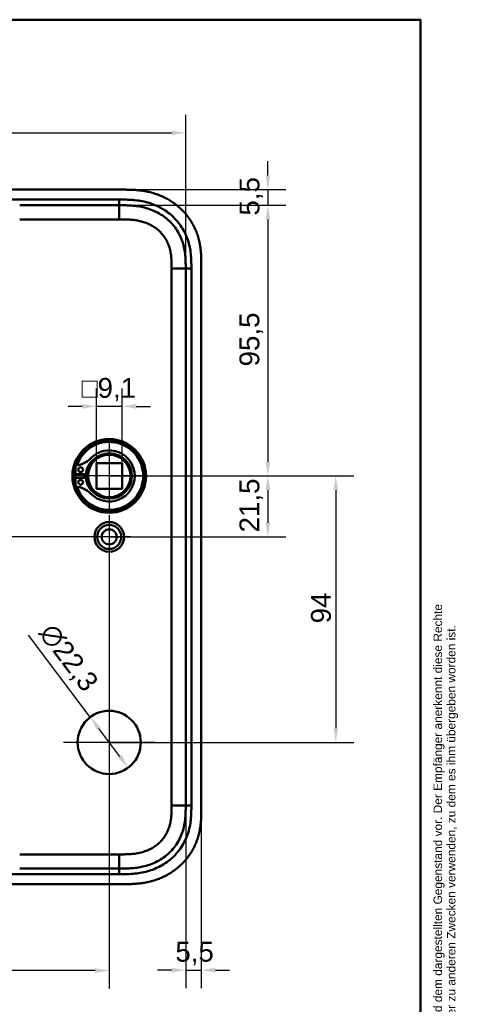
# Model space of a CAD drawing. Header units: millimetres. Extents: x 20 to 833, y 20 to 574.
# Tile 19 of 19: x 679 to 833, y 227 to 574. Entities that reach past the tile are written whole.
import ezdxf
from ezdxf.enums import TextEntityAlignment as Align

# ---------------------------------------------------------------- set-up
doc = ezdxf.new("R2010")
doc.units = ezdxf.units.MM
doc.header["$LTSCALE"] = 2
for name, color, linetype, lineweight in [('Bemaßungen(DIN)', 7, 'Continuous', 25), ('Mittelpunktmarkierung(DIN)', 7, 'Continuous', 25), ('Sichtbare Kanten(DIN)', 7, 'Continuous', 50), ('Sichtbare tangentiale Kanten(DIN)', 7, 'Continuous', 50), ('Skizziergeometrie(DIN)', 7, 'Continuous', 50), ('Symbole(DIN)', 7, 'Continuous', 25)]:
    doc.layers.add(name, color=color, linetype=linetype, lineweight=lineweight)
doc.styles.add('Aktuell-DIN', font='arial.ttf')
doc.styles.add('STANDARD-DIN~0', font='arial.ttf')
doc.styles.add('Textstil10', font='arial.ttf')
doc.styles.add('Textstil41', font='arial.ttf', dxfattribs={"width": 0.8})
doc.styles.add('Textstil83', font='arial.ttf', dxfattribs={"width": 0.8})
doc.dimstyles.new('CAD-LAN', dxfattribs={"dimscale": 2, "dimtxt": 3.5, "dimasz": 2.5, "dimexe": 3.175, "dimexo": 0, "dimgap": 0.8, "dimtad": 1, "dimrnd": 1e-08, "dimtxsty": 'STANDARD-DIN~0', "dimcen": 0.09, "dimdle": 10, "dimclrd": 250, "dimclre": 250, "dimclrt": 250, "dimadec": 0, "dimazin": 2, "dimtfac": 1, "dimtmove": 0, "dimatfit": 3, "dimfxl": 1, "dimtolj": 1, "dimtzin": 0, "dimlwd": 25, "dimlwe": 25, "dimarcsym": 0})

# ---------------------------------------------------------------- blocks, each defined once
blk = doc.blocks.new('Ränder Standardrahmen')
at = {"layer": 'Skizziergeometrie(DIN)', "flags": 128}
blk.add_lwpolyline([(10, 10), (10, 287), (410, 287), (410, 10), (10, 10)], dxfattribs=at)
blk = doc.blocks.new('Schriftfelder Heusser')
at = {"layer": 'Symbole(DIN)', "color": 7, "insert": (293.33, 191.7), "char_height": 1.5, "width": 182.3003, "attachment_point": 1, "rotation": 90, "line_spacing_factor": 0.944221, "style": 'Aktuell-DIN'}
blk.add_mtext('\\fArial|b0|i0;\\H1.5000;Die Schlossfabrik Heusser AG ist Eigentümerin dieses Dokumentes und behält sich alle Rechte an diesem und dem dargestellten Gegenstand vor. Der Empfänger anerkennt diese Rechte\\Pund wird das Dokument nicht ohne schriftliche Ermächtigung der Eigentümerin Dritten zugänglich machen oder zu anderen Zwecken verwenden, zu dem es ihm übergeben worden ist.\\P ', dxfattribs=at)
at = {"layer": 'Symbole(DIN)', "color": 179, "true_color": 0x262659, "style": 'Textstil10'}
blk.add_attdef('ERSTELLUNGSDATUM_001', (217.23, 218.29), '', height=2, dxfattribs=at)
at = {"layer": 'Symbole(DIN)', "color": 179, "true_color": 0x262659}
for tag, height, style, p in [('AUTOR', 2.49, 'Aktuell-DIN', (240.03, 219.26)), ('KONTROLLDATUM', 2, 'Textstil10', (217.42, 215.04)), ('KONTROLLIERT_VON', 2, 'Textstil10', (239.98, 215.05))]:
    blk.add_attdef(tag, text='', height=height, dxfattribs=dict(at, style=style)).set_placement(p, align=Align.MIDDLE_LEFT)
at = {"layer": 'Symbole(DIN)', "color": 7, "style": 'Textstil83', "width": 0.8}
blk.add_attdef('Anfänglicher_Ansichtsmaßstab_001', (281.57, 213.34), '', height=2.3, dxfattribs=at)
at = {"layer": 'Symbole(DIN)', "color": 179, "true_color": 0x262659, "style": 'Textstil10'}
blk.add_attdef('PROJEKT', text='', height=2, dxfattribs=at).set_placement((217.77, 209.72), align=Align.BOTTOM_LEFT)
at = {"layer": 'Symbole(DIN)', "color": 7, "style": 'Textstil41', "width": 0.8}
blk.add_attdef('STATUS', text='', height=5, dxfattribs=at).set_placement((284.53, 195.86), align=Align.MIDDLE_CENTER)
blk = doc.blocks.new('*D8')
at = {"layer": 'Bemaßungen(DIN)', "color": 250, "linetype": 'Continuous', "lineweight": 25, "true_color": 0x3f3f3f, "transparency": 16777216}
for p, q in [((713.59, 508.54), (772.48, 508.54)), ((766.13, 503.54), (766.13, 418.04)), ((710.13, 413.04), (772.48, 413.04))]:
    blk.add_line(p, q, dxfattribs=at)
at = {"layer": 'Bemaßungen(DIN)', "color": 250, "linetype": 'Continuous', "true_color": 0x3f3f3f, "transparency": 16777216}
for points in [[(765.3, 503.54), (766.96, 503.54), (766.13, 508.54)], [(765.3, 418.04), (766.96, 418.04), (766.13, 413.04)]]:
    blk.add_solid(points, dxfattribs=at)
at = {"layer": 'Defpoints', "color": 0, "linetype": 'Continuous', "transparency": 16777216}
for p in [(713.59, 508.54), (710.13, 413.04), (766.13, 413.04)]:
    blk.add_point(p, dxfattribs=at)
at = {"layer": 'Bemaßungen(DIN)', "color": 250, "linetype": 'Continuous', "lineweight": 25, "true_color": 0x3f3f3f, "transparency": 16777216, "insert": (756.12, 451.67), "char_height": 7, "attachment_point": 1, "rotation": 90, "style": 'STANDARD-DIN~0'}
blk.add_mtext('\\A1;95,5', dxfattribs=at)
blk = doc.blocks.new('*D9')
at = {"layer": 'Bemaßungen(DIN)', "color": 250, "linetype": 'Continuous', "lineweight": 25, "true_color": 0x3f3f3f, "transparency": 16777216}
for p, q in [((710.13, 413.04), (772.48, 413.04)), ((766.13, 408.04), (766.13, 396.54)), ((710.13, 391.54), (772.48, 391.54))]:
    blk.add_line(p, q, dxfattribs=at)
at = {"layer": 'Bemaßungen(DIN)', "color": 250, "linetype": 'Continuous', "true_color": 0x3f3f3f, "transparency": 16777216}
for points in [[(765.3, 408.04), (766.96, 408.04), (766.13, 413.04)], [(765.3, 396.54), (766.96, 396.54), (766.13, 391.54)]]:
    blk.add_solid(points, dxfattribs=at)
at = {"layer": 'Defpoints', "color": 0, "linetype": 'Continuous', "transparency": 16777216}
for p in [(710.13, 413.04), (710.13, 391.54), (766.13, 391.54)]:
    blk.add_point(p, dxfattribs=at)
at = {"layer": 'Bemaßungen(DIN)', "color": 250, "linetype": 'Continuous', "lineweight": 25, "true_color": 0x3f3f3f, "transparency": 16777216, "insert": (756.12, 393.11), "char_height": 7, "attachment_point": 1, "rotation": 90, "style": 'STANDARD-DIN~0'}
blk.add_mtext('\\A1;21,5', dxfattribs=at)
blk = doc.blocks.new('*D10')
at = {"layer": 'Bemaßungen(DIN)', "color": 250, "linetype": 'Continuous', "lineweight": 25, "true_color": 0x3f3f3f, "transparency": 16777216}
for p, q in [((710.13, 413.04), (796.48, 413.04)), ((790.13, 408.04), (790.13, 324.04)), ((710.13, 319.04), (796.48, 319.04))]:
    blk.add_line(p, q, dxfattribs=at)
at = {"layer": 'Bemaßungen(DIN)', "color": 250, "linetype": 'Continuous', "true_color": 0x3f3f3f, "transparency": 16777216}
for points in [[(789.3, 408.04), (790.96, 408.04), (790.13, 413.04)], [(789.3, 324.04), (790.96, 324.04), (790.13, 319.04)]]:
    blk.add_solid(points, dxfattribs=at)
at = {"layer": 'Defpoints', "color": 0, "linetype": 'Continuous', "transparency": 16777216}
for p in [(710.13, 413.04), (710.13, 319.04), (790.13, 319.04)]:
    blk.add_point(p, dxfattribs=at)
at = {"layer": 'Bemaßungen(DIN)', "color": 250, "linetype": 'Continuous', "lineweight": 25, "true_color": 0x3f3f3f, "transparency": 16777216, "insert": (781.38, 361.04), "char_height": 7, "attachment_point": 1, "rotation": 90, "style": 'STANDARD-DIN~0'}
blk.add_mtext('\\A1;94', dxfattribs=at)
blk = doc.blocks.new('*D11')
at = {"layer": 'Bemaßungen(DIN)', "color": 250, "linetype": 'Continuous', "lineweight": 25, "true_color": 0x3f3f3f, "transparency": 16777216}
for p, q in [((766.13, 519.04), (766.13, 524.04)), ((714.59, 514.04), (772.48, 514.04)), ((766.13, 514.04), (766.13, 508.54)), ((713.6, 508.54), (772.48, 508.54)), ((766.13, 503.54), (766.13, 498.54))]:
    blk.add_line(p, q, dxfattribs=at)
at = {"layer": 'Bemaßungen(DIN)', "color": 250, "linetype": 'Continuous', "true_color": 0x3f3f3f, "transparency": 16777216}
for points in [[(765.3, 519.04), (766.96, 519.04), (766.13, 514.04)], [(765.3, 503.54), (766.96, 503.54), (766.13, 508.54)]]:
    blk.add_solid(points, dxfattribs=at)
at = {"layer": 'Defpoints', "color": 0, "linetype": 'Continuous', "transparency": 16777216}
for p in [(714.59, 514.04), (713.6, 508.54), (766.13, 508.54)]:
    blk.add_point(p, dxfattribs=at)
at = {"layer": 'Bemaßungen(DIN)', "color": 250, "linetype": 'Continuous', "lineweight": 25, "true_color": 0x3f3f3f, "transparency": 16777216, "insert": (756.15, 504.89), "char_height": 7, "attachment_point": 1, "rotation": 90, "style": 'STANDARD-DIN~0'}
blk.add_mtext('\\A1;5,5', dxfattribs=at)
blk = doc.blocks.new('*D12')
at = {"layer": 'Bemaßungen(DIN)', "color": 250, "linetype": 'Continuous', "lineweight": 25, "true_color": 0x3f3f3f, "transparency": 16777216}
for p, q in [((592.13, 488.54), (565.78, 488.54)), ((572.13, 396.54), (572.13, 483.54)), ((710.13, 391.54), (565.78, 391.54))]:
    blk.add_line(p, q, dxfattribs=at)
at = {"layer": 'Bemaßungen(DIN)', "color": 250, "linetype": 'Continuous', "true_color": 0x3f3f3f, "transparency": 16777216}
for points in [[(571.3, 483.54), (572.96, 483.54), (572.13, 488.54)], [(571.3, 396.54), (572.96, 396.54), (572.13, 391.54)]]:
    blk.add_solid(points, dxfattribs=at)
at = {"layer": 'Defpoints', "color": 0, "linetype": 'Continuous', "transparency": 16777216}
for p in [(572.13, 488.54), (592.13, 488.54), (710.13, 391.54)]:
    blk.add_point(p, dxfattribs=at)
at = {"layer": 'Bemaßungen(DIN)', "color": 250, "linetype": 'Continuous', "lineweight": 25, "true_color": 0x3f3f3f, "transparency": 16777216, "insert": (563.38, 435.03), "char_height": 7, "attachment_point": 1, "rotation": 90, "style": 'STANDARD-DIN~0'}
blk.add_mtext('\\A1;97', dxfattribs=at)
blk = doc.blocks.new('*D13')
at = {"layer": 'Bemaßungen(DIN)', "color": 250, "linetype": 'Continuous', "lineweight": 25, "true_color": 0x3f3f3f, "transparency": 16777216}
for p, q in [((710.13, 391.54), (565.78, 391.54)), ((572.13, 386.54), (572.13, 299.54)), ((592.13, 294.54), (565.78, 294.54))]:
    blk.add_line(p, q, dxfattribs=at)
at = {"layer": 'Bemaßungen(DIN)', "color": 250, "linetype": 'Continuous', "true_color": 0x3f3f3f, "transparency": 16777216}
for points in [[(571.3, 386.54), (572.96, 386.54), (572.13, 391.54)], [(571.3, 299.54), (572.96, 299.54), (572.13, 294.54)]]:
    blk.add_solid(points, dxfattribs=at)
at = {"layer": 'Defpoints', "color": 0, "linetype": 'Continuous', "transparency": 16777216}
for p in [(710.13, 391.54), (572.13, 294.54), (592.13, 294.54)]:
    blk.add_point(p, dxfattribs=at)
at = {"layer": 'Bemaßungen(DIN)', "color": 250, "linetype": 'Continuous', "lineweight": 25, "true_color": 0x3f3f3f, "transparency": 16777216, "insert": (563.38, 338.03), "char_height": 7, "attachment_point": 1, "rotation": 90, "style": 'STANDARD-DIN~0'}
blk.add_mtext('\\A1;97', dxfattribs=at)
blk = doc.blocks.new('*D14')
at = {"layer": 'Bemaßungen(DIN)', "color": 250, "linetype": 'Continuous', "lineweight": 25, "true_color": 0x3f3f3f, "transparency": 16777216}
for p, q in [((710.13, 383.89), (710.13, 232.19)), ((592.13, 286.89), (592.13, 232.19)), ((705.13, 238.54), (597.13, 238.54))]:
    blk.add_line(p, q, dxfattribs=at)
at = {"layer": 'Bemaßungen(DIN)', "color": 250, "linetype": 'Continuous', "true_color": 0x3f3f3f, "transparency": 16777216}
for points in [[(597.13, 239.38), (597.13, 237.71), (592.13, 238.54)], [(705.13, 239.38), (705.13, 237.71), (710.13, 238.54)]]:
    blk.add_solid(points, dxfattribs=at)
at = {"layer": 'Defpoints', "color": 0, "linetype": 'Continuous', "transparency": 16777216}
for p in [(710.13, 383.89), (592.13, 286.89), (592.13, 238.54)]:
    blk.add_point(p, dxfattribs=at)
at = {"layer": 'Bemaßungen(DIN)', "color": 250, "linetype": 'Continuous', "lineweight": 25, "true_color": 0x3f3f3f, "transparency": 16777216, "insert": (643.72, 247.29), "char_height": 7, "attachment_point": 1, "style": 'STANDARD-DIN~0'}
blk.add_mtext('\\A1;118', dxfattribs=at)
blk = doc.blocks.new('*D15')
at = {"layer": 'Bemaßungen(DIN)', "color": 250, "linetype": 'Continuous', "lineweight": 25, "true_color": 0x3f3f3f, "transparency": 16777216}
for p, q in [((737.13, 298.41), (737.13, 232.36)), ((742.63, 295.83), (742.63, 232.36)), ((732.13, 238.71), (727.13, 238.71)), ((737.13, 238.71), (742.63, 238.71)), ((747.63, 238.71), (752.63, 238.71))]:
    blk.add_line(p, q, dxfattribs=at)
at = {"layer": 'Bemaßungen(DIN)', "color": 250, "linetype": 'Continuous', "true_color": 0x3f3f3f, "transparency": 16777216}
for points in [[(732.13, 239.54), (732.13, 237.88), (737.13, 238.71)], [(747.63, 239.54), (747.63, 237.88), (742.63, 238.71)]]:
    blk.add_solid(points, dxfattribs=at)
at = {"layer": 'Defpoints', "color": 0, "linetype": 'Continuous', "transparency": 16777216}
for p in [(737.13, 298.41), (742.63, 295.83), (742.63, 238.71)]:
    blk.add_point(p, dxfattribs=at)
at = {"layer": 'Bemaßungen(DIN)', "color": 250, "linetype": 'Continuous', "lineweight": 25, "true_color": 0x3f3f3f, "transparency": 16777216, "insert": (733.48, 248.7), "char_height": 7, "attachment_point": 1, "style": 'STANDARD-DIN~0'}
blk.add_mtext('\\A1;5,5', dxfattribs=at)
blk = doc.blocks.new('*D16')
at = {"layer": 'Bemaßungen(DIN)', "color": 250, "linetype": 'Continuous', "lineweight": 25, "true_color": 0x3f3f3f, "transparency": 16777216}
for p, q in [((545.13, 486.26), (545.13, 540.42)), ((737.13, 486.26), (737.13, 540.42)), ((550.13, 534.07), (732.13, 534.07))]:
    blk.add_line(p, q, dxfattribs=at)
at = {"layer": 'Bemaßungen(DIN)', "color": 250, "linetype": 'Continuous', "true_color": 0x3f3f3f, "transparency": 16777216}
for points in [[(550.13, 534.9), (550.13, 533.24), (545.13, 534.07)], [(732.13, 534.9), (732.13, 533.24), (737.13, 534.07)]]:
    blk.add_solid(points, dxfattribs=at)
at = {"layer": 'Defpoints', "color": 0, "linetype": 'Continuous', "transparency": 16777216}
for p in [(737.13, 534.07), (545.13, 486.26), (737.13, 486.26)]:
    blk.add_point(p, dxfattribs=at)
at = {"layer": 'Bemaßungen(DIN)', "color": 250, "linetype": 'Continuous', "lineweight": 25, "true_color": 0x3f3f3f, "transparency": 16777216, "insert": (633.76, 542.82), "char_height": 7, "attachment_point": 1, "style": 'STANDARD-DIN~0'}
blk.add_mtext('\\A1;192', dxfattribs=at)
blk = doc.blocks.new('*D18')
at = {"layer": 'Bemaßungen(DIN)', "color": 250, "linetype": 'Continuous', "lineweight": 25, "true_color": 0x3f3f3f, "transparency": 16777216}
for p, q in [((705.58, 417.59), (705.58, 443.94)), ((714.68, 417.59), (714.68, 443.94)), ((700.58, 437.59), (695.58, 437.59)), ((714.68, 437.59), (705.58, 437.59)), ((719.68, 437.59), (724.68, 437.59))]:
    blk.add_line(p, q, dxfattribs=at)
at = {"layer": 'Bemaßungen(DIN)', "color": 250, "linetype": 'Continuous', "true_color": 0x3f3f3f, "transparency": 16777216}
for points in [[(700.58, 438.43), (700.58, 436.76), (705.58, 437.59)], [(719.68, 438.43), (719.68, 436.76), (714.68, 437.59)]]:
    blk.add_solid(points, dxfattribs=at)
at = {"layer": 'Defpoints', "color": 0, "linetype": 'Continuous', "transparency": 16777216}
for p in [(705.58, 437.59), (705.58, 417.59), (714.68, 417.59)]:
    blk.add_point(p, dxfattribs=at)
at = {"layer": 'Bemaßungen(DIN)', "color": 250, "linetype": 'Continuous', "lineweight": 25, "true_color": 0x3f3f3f, "transparency": 16777216, "insert": (700.36, 447.61), "char_height": 7, "attachment_point": 1, "style": 'STANDARD-DIN~0'}
blk.add_mtext('\\A1;\\fAIGDT|b0|i0;\\H7.0000;o\\fArial|b0|i0;\\H7.0000;9,1', dxfattribs=at)
blk = doc.blocks.new('*D28')
at = {"layer": 'Bemaßungen(DIN)', "color": 250, "linetype": 'Continuous', "lineweight": 25, "true_color": 0x3f3f3f, "transparency": 16777216}
for p, q in [((703.43, 327.96), (681.67, 356.92)), ((713.82, 314.12), (706.44, 323.96))]:
    blk.add_line(p, q, dxfattribs=at)
at = {"layer": 'Bemaßungen(DIN)', "color": 250, "linetype": 'Continuous', "true_color": 0x3f3f3f, "transparency": 16777216}
for points in [[(707.1, 324.46), (705.77, 323.46), (703.43, 327.96)], [(714.49, 314.63), (713.16, 313.62), (716.83, 310.13)]]:
    blk.add_solid(points, dxfattribs=at)
at = {"layer": 'Defpoints', "color": 0, "linetype": 'Continuous', "transparency": 16777216}
for p in [(703.43, 327.96), (716.83, 310.13)]:
    blk.add_point(p, dxfattribs=at)
at = {"layer": 'Bemaßungen(DIN)', "color": 250, "linetype": 'Continuous', "lineweight": 25, "true_color": 0x3f3f3f, "transparency": 16777216, "insert": (690.82, 361.8), "char_height": 7, "attachment_point": 1, "rotation": 306.9135, "style": 'STANDARD-DIN~0'}
blk.add_mtext('\\A1;∅22,3', dxfattribs=at)

msp = doc.modelspace()

# ---------------------------------------------------------------- linework, layer by layer
at = {"layer": 'Mittelpunktmarkierung(DIN)', "linetype": 'Continuous'}
for p, q in [((710.131, 425.542), (710.131, 400.542)), ((722.631, 413.042), (697.631, 413.042)), ((710.131, 399.192), (710.131, 383.892)), ((717.781, 391.542), (702.481, 391.542)), ((710.131, 335.192), (710.131, 302.892)), ((726.281, 319.042), (693.981, 319.042))]:
    msp.add_line(p, q, dxfattribs=at)
at = {"layer": 'Sichtbare Kanten(DIN)'}
for p, q in [((714.592, 514.042), (556.67, 514.042)), ((713.592, 508.542), (678.501, 508.542)), ((713.592, 508.542), (713.604, 508.542)), ((742.631, 295.826), (742.631, 487.257)), ((714.681, 417.592), (705.581, 417.592)), ((705.581, 408.492), (705.581, 417.592)), ((714.681, 417.592), (714.681, 408.492)), ((698.173, 413.658), (698.173, 416.682)), ((701.873, 413.658), (698.173, 413.658)), ((698.173, 412.425), (701.873, 412.425)), ((698.173, 409.401), (698.173, 412.425)), ((714.681, 408.492), (705.581, 408.492)), ((713.592, 274.542), (678.501, 274.542)), ((713.604, 274.542), (713.592, 274.542)), ((556.11, 269.042), (714.592, 269.042))]:
    msp.add_line(p, q, dxfattribs=at)
for centre, radius in [((710.131, 413.042), 13), ((710.131, 413.042), 12.5), ((710.131, 413.042), 8), ((710.131, 413.042), 7.5), ((700.023, 415.273), 0.85), ((700.023, 410.81), 0.85), ((710.131, 391.542), 5.25), ((710.131, 391.542), 4.25), ((710.131, 391.542), 2.65), ((710.131, 319.042), 11.15)]:
    msp.add_circle(centre, radius, dxfattribs=at)
for centre, radius, start, end in [((710.131, 413.042), 12, 198.17213, 161.82787), ((710.131, 413.042), 9.017, 224.1409, 135.8591), ((697.433, 425.365), 8.678, 274.96705, 315.8591), ((709.397, 413.042), 7.55, 125.6871, 175.31499), ((710.131, 413.042), 12, 175.21102, 184.78898), ((710.131, 413.042), 9, 176.0711, 183.9289), ((710.131, 413.042), 8.2, 153.63056, 206.36944), ((709.397, 413.042), 7.55, 184.68501, 234.3129), ((697.433, 400.719), 8.678, 44.1409, 85.03295)]:
    msp.add_arc(centre, radius, start, end, dxfattribs=at)
for points, knots in [([(742.631, 487.257), (742.631, 487.556), (742.63, 488.155), (742.625, 488.908), (742.612, 489.665), (742.595, 490.273), (742.561, 491.036), (742.523, 491.648), (742.448, 492.567), (742.346, 493.486), (742.158, 494.711), (741.975, 495.625), (741.758, 496.532), (741.595, 497.133), (741.368, 497.878), (741.168, 498.47), (740.895, 499.201), (740.658, 499.778), (740.276, 500.633), (739.858, 501.472), (739.165, 502.695), (738.48, 503.74), (737.546, 504.989), (736.738, 505.94), (735.657, 507.064), (734.739, 507.908), (733.532, 508.892), (732.521, 509.62), (731.206, 510.453), (730.116, 511.056), (728.855, 511.661), (727.996, 512.024), (727.125, 512.355), (726.538, 512.558), (725.65, 512.839), (724.754, 513.087), (723.548, 513.365), (722.636, 513.535), (721.722, 513.676), (721.111, 513.756), (720.348, 513.839), (719.737, 513.894), (718.974, 513.948), (718.365, 513.981), (717.452, 514.016), (716.24, 514.041), (715.189, 514.042), (714.592, 514.042)], [-0.99999789, -0.99999789, -0.99999789, -0.99999789, -0.9791648, -0.9583317, -0.94791516, -0.92708206, -0.91666552, -0.89583243, -0.88541588, -0.85416624, -0.83333315, -0.80208351, -0.79166696, -0.77083387, -0.76041733, -0.73958423, -0.72916769, -0.70833459, -0.69791805, -0.66666841, -0.64583532, -0.60416913, -0.58333604, -0.54166985, -0.52083676, -0.47917058, -0.45833749, -0.4166713, -0.39583821, -0.35417202, -0.33333893, -0.30208929, -0.29167275, -0.27083965, -0.26042311, -0.22917347, -0.20834038, -0.17709074, -0.16667419, -0.1458411, -0.13542455, -0.11459146, -0.10417491, -0.08334182, -0.07292528, -0.04167564, -0.00000945, -0.00000945, -0.00000945, -0.00000945]), ([(713.604, 508.542), (714.234, 508.542), (714.878, 508.542), (715.528, 508.531), (716.215, 508.521), (716.907, 508.499), (717.597, 508.457), (718.328, 508.413), (719.058, 508.346), (719.781, 508.251), (720.544, 508.15), (721.301, 508.017), (722.049, 507.847), (722.832, 507.668), (723.606, 507.449), (724.361, 507.187), (725.143, 506.915), (725.905, 506.598), (726.641, 506.237), (727.393, 505.868), (728.118, 505.452), (728.812, 504.99), (729.512, 504.525), (730.181, 504.014), (730.817, 503.453), (731.453, 502.892), (732.053, 502.284), (732.603, 501.642), (733.158, 500.994), (733.665, 500.309), (734.118, 499.594), (734.573, 498.877), (734.975, 498.129), (735.322, 497.36), (735.666, 496.595), (735.956, 495.808), (736.191, 495.015), (736.425, 494.225), (736.603, 493.44), (736.739, 492.648), (736.87, 491.886), (736.96, 491.119), (737.02, 490.341), (737.076, 489.627), (737.104, 488.903), (737.118, 488.181), (737.131, 487.533), (737.131, 486.885), (737.131, 486.258)], [0, 0, 0, 0, 0.1902217, 0.1902217, 0.1902217, 0.3910459, 0.3910459, 0.3910459, 0.6037782, 0.6037782, 0.6037782, 0.8282217, 0.8282217, 0.8282217, 1.0633883, 1.0633883, 1.0633883, 1.3072782, 1.3072782, 1.3072782, 1.5568293, 1.5568293, 1.5568293, 1.8081601, 1.8081601, 1.8081601, 2.0594434, 2.0594434, 2.0594434, 2.3133314, 2.3133314, 2.3133314, 2.5680226, 2.5680226, 2.5680226, 2.8214462, 2.8214462, 2.8214462, 3.0739819, 3.0739819, 3.0739819, 3.3167289, 3.3167289, 3.3167289, 3.5398143, 3.5398143, 3.5398143, 3.7401487, 3.7401487, 3.7401487, 3.7401487]), ([(737.131, 296.826), (737.131, 296.199), (737.131, 295.551), (737.118, 294.902), (737.104, 294.18), (737.076, 293.457), (737.02, 292.743), (736.96, 291.965), (736.87, 291.197), (736.739, 290.436), (736.603, 289.644), (736.425, 288.858), (736.191, 288.068), (735.956, 287.276), (735.666, 286.488), (735.322, 285.723), (734.975, 284.955), (734.573, 284.207), (734.118, 283.49), (733.665, 282.775), (733.158, 282.09), (732.603, 281.441), (732.053, 280.8), (731.453, 280.191), (730.817, 279.631), (730.181, 279.07), (729.512, 278.558), (728.812, 278.093), (728.118, 277.631), (727.393, 277.216), (726.641, 276.846), (725.905, 276.485), (725.143, 276.169), (724.361, 275.897), (723.606, 275.635), (722.832, 275.416), (722.049, 275.237), (721.301, 275.067), (720.544, 274.934), (719.781, 274.833), (719.058, 274.737), (718.328, 274.671), (717.597, 274.626), (716.907, 274.585), (716.215, 274.563), (715.528, 274.552), (714.878, 274.542), (714.234, 274.542), (713.604, 274.542)], [0, 0, 0, 0, 0.2003325, 0.2003325, 0.2003325, 0.4234176, 0.4234176, 0.4234176, 0.6661657, 0.6661657, 0.6661657, 0.9187023, 0.9187023, 0.9187023, 1.172126, 1.172126, 1.172126, 1.4268172, 1.4268172, 1.4268172, 1.6807052, 1.6807052, 1.6807052, 1.9319886, 1.9319886, 1.9319886, 2.1833195, 2.1833195, 2.1833195, 2.4328707, 2.4328707, 2.4328707, 2.6767608, 2.6767608, 2.6767608, 2.9119278, 2.9119278, 2.9119278, 3.1363716, 3.1363716, 3.1363716, 3.3491044, 3.3491044, 3.3491044, 3.549929, 3.549929, 3.549929, 3.7401511, 3.7401511, 3.7401511, 3.7401511]), ([(714.592, 269.042), (715.19, 269.041), (716.241, 269.043), (717.452, 269.068), (718.364, 269.103), (718.974, 269.136), (719.737, 269.19), (720.348, 269.244), (721.111, 269.328), (721.722, 269.407), (722.636, 269.548), (723.548, 269.719), (724.905, 270.031), (726.098, 270.372), (727.565, 270.881), (728.715, 271.355), (730.116, 272.028), (731.206, 272.631), (732.521, 273.464), (733.532, 274.192), (734.739, 275.176), (735.657, 276.02), (736.738, 277.143), (737.546, 278.095), (738.48, 279.344), (739.164, 280.389), (739.935, 281.748), (740.481, 282.872), (741.073, 284.316), (741.473, 285.499), (741.88, 287.002), (742.135, 288.219), (742.346, 289.598), (742.448, 290.517), (742.523, 291.436), (742.561, 292.047), (742.595, 292.811), (742.612, 293.419), (742.625, 294.176), (742.631, 294.929), (742.631, 295.528), (742.631, 295.826)], [-0.99999787, -0.99999787, -0.99999787, -0.99999787, -0.95833168, -0.92708204, -0.9166655, -0.89583241, -0.88541586, -0.86458277, -0.85416622, -0.83333313, -0.82291658, -0.79166695, -0.77083385, -0.72916767, -0.70833458, -0.66666839, -0.6458353, -0.60416912, -0.58333603, -0.54166984, -0.52083675, -0.47917057, -0.45833747, -0.41667129, -0.3958382, -0.35417201, -0.33333892, -0.29167274, -0.27083965, -0.22917346, -0.20834037, -0.16667419, -0.14584109, -0.11459146, -0.10417491, -0.08334182, -0.07292527, -0.05209218, -0.04167563, -0.02084254, -0.00000945, -0.00000945, -0.00000945, -0.00000945])]:
    msp.add_open_spline(points, degree=3, knots=knots, dxfattribs=at)
msp.add_open_spline([(737.131, 486.257), (737.131, 391.542), (737.131, 296.826)], degree=2, dxfattribs=at)
at = {"layer": 'Sichtbare tangentiale Kanten(DIN)'}
for p, q in [((713.592, 508.542), (713.592, 510.541)), ((713.604, 508.542), (713.604, 503.542)), ((678.501, 503.542), (713.604, 503.542)), ((737.131, 486.258), (732.131, 486.258)), ((737.131, 486.257), (739.131, 486.257)), ((737.131, 296.826), (732.131, 296.826)), ((737.131, 296.826), (739.13, 296.826)), ((713.604, 279.542), (678.501, 279.542)), ((713.604, 274.542), (713.604, 279.542)), ((713.593, 274.542), (713.593, 272.542))]:
    msp.add_line(p, q, dxfattribs=at)
for points in [[(568.669, 510.542), (616.977, 510.542), (665.285, 510.542), (713.592, 510.541)], [(732.131, 486.258), (732.131, 423.114), (732.131, 359.97), (732.131, 296.826)], [(739.131, 486.257), (739.131, 423.114), (739.131, 359.97), (739.13, 296.826)], [(713.593, 272.542), (665.285, 272.542), (616.977, 272.542), (568.669, 272.542)]]:
    msp.add_open_spline(points, degree=3, dxfattribs=at)
for points, knots in [([(713.592, 510.541), (713.808, 510.541), (714.024, 510.541), (714.239, 510.541), (714.44, 510.541), (714.641, 510.54), (714.842, 510.539), (714.943, 510.538), (715.044, 510.537), (715.144, 510.536), (715.439, 510.534), (715.734, 510.529), (716.049, 510.522), (716.056, 510.521), (716.064, 510.521), (716.071, 510.521), (716.955, 510.5), (717.754, 510.461), (718.562, 510.393), (718.577, 510.392), (718.591, 510.39), (718.605, 510.389), (719.428, 510.319), (720.257, 510.217), (721.08, 510.077), (721.088, 510.076), (721.096, 510.074), (721.104, 510.073), (721.931, 509.931), (722.753, 509.751), (723.566, 509.527), (723.572, 509.525), (723.579, 509.524), (723.585, 509.522), (725.224, 509.068), (726.826, 508.431), (728.3, 507.631), (729.779, 506.829), (731.196, 505.824), (732.442, 504.681), (733.678, 503.547), (734.787, 502.239), (735.698, 500.835), (736.607, 499.434), (737.345, 497.899), (737.88, 496.306), (737.882, 496.302), (737.883, 496.298), (737.884, 496.294), (738.152, 495.494), (738.373, 494.673), (738.545, 493.851), (738.547, 493.844), (738.548, 493.838), (738.55, 493.831), (738.722, 493.007), (738.85, 492.167), (738.938, 491.337), (738.939, 491.323), (738.94, 491.31), (738.942, 491.296), (739.028, 490.477), (739.077, 489.66), (739.104, 488.784), (739.105, 488.772), (739.105, 488.759), (739.105, 488.746), (739.131, 487.892), (739.131, 487.075), (739.131, 486.257)], [0, 0, 0, 0, 0.0646507, 0.0646507, 0.0646507, 0.1249969, 0.1249969, 0.1249969, 0.15517, 0.15517, 0.15517, 0.2436497, 0.2436497, 0.2436497, 0.2456893, 0.2456893, 0.2456893, 0.492996, 0.492996, 0.492996, 0.4974066, 0.4974066, 0.4974066, 0.748902, 0.748902, 0.748902, 0.7513151, 0.7513151, 0.7513151, 1.0041249, 1.0041249, 1.0041249, 1.0061194, 1.0061194, 1.0061194, 1.5162083, 1.5162083, 1.5162083, 2.0281632, 2.0281632, 2.0281632, 2.536105, 2.536105, 2.536105, 3.0426684, 3.0426684, 3.0426684, 3.0439581, 3.0439581, 3.0439581, 3.2980848, 3.2980848, 3.2980848, 3.3001542, 3.3001542, 3.3001542, 3.554844, 3.554844, 3.554844, 3.5590877, 3.5590877, 3.5590877, 3.810454, 3.810454, 3.810454, 3.8140987, 3.8140987, 3.8140987, 4.0593595, 4.0593595, 4.0593595, 4.0593595]), ([(713.604, 503.542), (713.839, 503.542), (714.074, 503.542), (714.309, 503.541), (714.385, 503.541), (714.461, 503.541), (714.538, 503.541), (714.614, 503.54), (714.69, 503.54), (714.766, 503.539), (714.918, 503.538), (715.07, 503.537), (715.222, 503.535), (715.298, 503.534), (715.375, 503.533), (715.451, 503.532), (715.604, 503.53), (715.758, 503.527), (715.912, 503.523), (715.989, 503.521), (716.066, 503.519), (716.143, 503.517), (716.219, 503.515), (716.296, 503.512), (716.376, 503.509), (716.689, 503.499), (716.987, 503.485), (717.295, 503.466), (717.302, 503.466), (717.309, 503.465), (717.316, 503.465), (717.937, 503.427), (718.53, 503.373), (719.126, 503.294), (719.135, 503.293), (719.144, 503.291), (719.153, 503.29), (719.754, 503.21), (720.348, 503.106), (720.938, 502.971), (720.944, 502.97), (720.949, 502.969), (720.954, 502.968), (721.551, 502.831), (722.144, 502.663), (722.721, 502.463), (722.725, 502.462), (722.728, 502.461), (722.731, 502.46), (723.313, 502.257), (723.889, 502.018), (724.443, 501.746), (724.996, 501.474), (725.534, 501.166), (726.048, 500.824), (726.56, 500.483), (727.052, 500.107), (727.513, 499.7), (727.973, 499.294), (728.408, 498.853), (728.807, 498.388), (729.204, 497.925), (729.57, 497.43), (729.896, 496.915), (730.221, 496.403), (730.512, 495.864), (730.761, 495.311), (731.009, 494.76), (731.221, 494.186), (731.393, 493.606), (731.395, 493.602), (731.396, 493.598), (731.397, 493.594), (731.569, 493.015), (731.704, 492.423), (731.807, 491.829), (731.808, 491.82), (731.81, 491.812), (731.811, 491.803), (731.913, 491.206), (731.985, 490.604), (732.034, 489.978), (732.034, 489.971), (732.035, 489.963), (732.035, 489.956), (732.059, 489.645), (732.077, 489.343), (732.09, 489.034), (732.104, 488.717), (732.113, 488.401), (732.119, 488.086), (732.131, 487.475), (732.131, 486.865), (732.131, 486.258)], [3.8795396, 3.8795396, 3.8795396, 3.8795396, 3.9500796, 3.9500796, 3.9500796, 3.9729083, 3.9729083, 3.9729083, 3.9957369, 3.9957369, 3.9957369, 4.0413942, 4.0413942, 4.0413942, 4.0642228, 4.0642228, 4.0642228, 4.1103649, 4.1103649, 4.1103649, 4.1334359, 4.1334359, 4.1334359, 4.1565069, 4.1565069, 4.1565069, 4.2466916, 4.2466916, 4.2466916, 4.2487909, 4.2487909, 4.2487909, 4.4301197, 4.4301197, 4.4301197, 4.4328324, 4.4328324, 4.4328324, 4.6153934, 4.6153934, 4.6153934, 4.6170091, 4.6170091, 4.6170091, 4.8015249, 4.8015249, 4.8015249, 4.802599, 4.802599, 4.802599, 4.9886467, 4.9886467, 4.9886467, 5.1742372, 5.1742372, 5.1742372, 5.3593337, 5.3593337, 5.3593337, 5.5439566, 5.5439566, 5.5439566, 5.7276859, 5.7276859, 5.7276859, 5.9107052, 5.9107052, 5.9107052, 6.0936617, 6.0936617, 6.0936617, 6.0950038, 6.0950038, 6.0950038, 6.2776503, 6.2776503, 6.2776503, 6.2802935, 6.2802935, 6.2802935, 6.4638632, 6.4638632, 6.4638632, 6.4660269, 6.4660269, 6.4660269, 6.5574768, 6.5574768, 6.5574768, 6.6515247, 6.6515247, 6.6515247, 6.8339614, 6.8339614, 6.8339614, 6.8339614]), ([(732.131, 296.826), (732.131, 296.585), (732.131, 296.345), (732.13, 296.104), (732.13, 295.956), (732.129, 295.809), (732.128, 295.661), (732.127, 295.588), (732.127, 295.514), (732.126, 295.44), (732.125, 295.366), (732.124, 295.293), (732.123, 295.219), (732.122, 295.145), (732.121, 295.071), (732.119, 294.998), (732.113, 294.685), (732.105, 294.372), (732.091, 294.053), (732.077, 293.741), (732.059, 293.439), (732.035, 293.128), (732.035, 293.12), (732.034, 293.113), (732.034, 293.106), (731.985, 292.48), (731.913, 291.878), (731.811, 291.28), (731.81, 291.272), (731.808, 291.263), (731.807, 291.255), (731.704, 290.661), (731.569, 290.069), (731.397, 289.49), (731.396, 289.486), (731.395, 289.481), (731.393, 289.477), (731.221, 288.897), (731.009, 288.324), (730.761, 287.772), (730.512, 287.22), (730.221, 286.681), (729.896, 286.168), (729.57, 285.654), (729.204, 285.159), (728.807, 284.696), (728.408, 284.23), (727.973, 283.79), (727.513, 283.384), (727.052, 282.977), (726.56, 282.6), (726.048, 282.26), (725.534, 281.918), (724.995, 281.609), (724.443, 281.338), (723.889, 281.065), (723.313, 280.826), (722.731, 280.624), (722.728, 280.623), (722.725, 280.622), (722.721, 280.621), (722.144, 280.42), (721.551, 280.252), (720.954, 280.116), (720.949, 280.115), (720.944, 280.113), (720.938, 280.112), (720.348, 279.978), (719.754, 279.873), (719.153, 279.793), (719.144, 279.792), (719.135, 279.791), (719.126, 279.79), (718.53, 279.711), (717.937, 279.657), (717.316, 279.619), (717.309, 279.618), (717.302, 279.618), (717.295, 279.617), (716.987, 279.599), (716.689, 279.585), (716.385, 279.574), (716.072, 279.564), (715.761, 279.556), (715.451, 279.551), (714.833, 279.542), (714.218, 279.542), (713.604, 279.542)], [25.7770823, 25.7770823, 25.7770823, 25.7770823, 25.849294, 25.849294, 25.849294, 25.8935657, 25.8935657, 25.8935657, 25.9157016, 25.9157016, 25.9157016, 25.9378374, 25.9378374, 25.9378374, 25.9599655, 25.9599655, 25.9599655, 26.0535869, 26.0535869, 26.0535869, 26.1450369, 26.1450369, 26.1450369, 26.1472006, 26.1472006, 26.1472006, 26.3307735, 26.3307735, 26.3307735, 26.3334135, 26.3334135, 26.3334135, 26.51606, 26.51606, 26.51606, 26.517402, 26.517402, 26.517402, 26.7003585, 26.7003585, 26.7003585, 26.8833778, 26.8833778, 26.8833778, 27.0671072, 27.0671072, 27.0671072, 27.2517301, 27.2517301, 27.2517301, 27.4368267, 27.4368267, 27.4368267, 27.6224172, 27.6224172, 27.6224172, 27.808465, 27.808465, 27.808465, 27.8095391, 27.8095391, 27.8095391, 27.994055, 27.994055, 27.994055, 27.9956707, 27.9956707, 27.9956707, 28.1782318, 28.1782318, 28.1782318, 28.1809444, 28.1809444, 28.1809444, 28.3622733, 28.3622733, 28.3622733, 28.3643726, 28.3643726, 28.3643726, 28.4545574, 28.4545574, 28.4545574, 28.5472062, 28.5472062, 28.5472062, 28.7315244, 28.7315244, 28.7315244, 28.7315244]), ([(739.13, 296.826), (739.13, 296.705), (739.13, 296.583), (739.13, 296.36), (739.13, 296.259), (739.13, 296.057), (739.13, 295.956), (739.126, 295.349), (739.12, 294.843), (739.105, 294.338)], [0, 0, 0, 0, 0.036465, 0.036465, 0.06681715, 0.06681715, 0.0971693, 0.0971693, 0.24893004, 0.24893004, 0.24893004, 0.24893004]), ([(739.105, 294.338), (739.078, 293.424), (739.028, 292.607), (738.942, 291.788), (738.94, 291.774), (738.939, 291.76), (738.938, 291.746), (738.85, 290.917), (738.722, 290.077), (738.55, 289.253), (738.548, 289.246), (738.547, 289.239), (738.545, 289.233), (738.373, 288.41), (738.153, 287.589), (737.884, 286.79), (737.883, 286.786), (737.882, 286.782), (737.88, 286.778), (737.345, 285.184), (736.607, 283.65), (735.699, 282.249), (735.141, 281.39), (734.511, 280.566), (733.819, 279.795)], [0.24893, 0.24893, 0.24893, 0.24893, 0.5002953, 0.5002953, 0.5002953, 0.504539, 0.504539, 0.504539, 0.7592278, 0.7592278, 0.7592278, 0.7612971, 0.7612971, 0.7612971, 1.0154228, 1.0154228, 1.0154228, 1.0167125, 1.0167125, 1.0167125, 1.5232738, 1.5232738, 1.5232738, 1.833987, 1.833987, 1.833987, 1.833987]), ([(733.819, 279.795), (733.381, 279.307), (732.919, 278.84), (732.442, 278.402), (731.199, 277.262), (729.781, 276.256), (728.3, 275.453), (726.826, 274.653), (725.224, 274.016), (723.585, 273.562), (723.579, 273.56), (723.572, 273.558), (723.566, 273.556), (722.753, 273.332), (721.931, 273.152), (721.104, 273.011), (721.096, 273.009), (721.088, 273.008), (721.08, 273.007), (720.257, 272.867), (719.428, 272.765), (718.606, 272.695), (718.591, 272.693), (718.577, 272.692), (718.562, 272.691), (717.754, 272.623), (716.955, 272.584), (716.09, 272.563), (716.076, 272.563), (716.063, 272.562), (716.049, 272.562), (715.204, 272.542), (714.399, 272.542), (713.593, 272.542)], [0, 0, 0, 0, 0.1966986, 0.1966986, 0.1966986, 0.7091793, 0.7091793, 0.7091793, 1.2192662, 1.2192662, 1.2192662, 1.2212649, 1.2212649, 1.2212649, 1.4740697, 1.4740697, 1.4740697, 1.4764728, 1.4764728, 1.4764728, 1.7279774, 1.7279774, 1.7279774, 1.7323911, 1.7323911, 1.7323911, 1.9796936, 1.9796936, 1.9796936, 1.9835862, 1.9835862, 1.9835862, 2.2253803, 2.2253803, 2.2253803, 2.2253803])]:
    msp.add_open_spline(points, degree=3, knots=knots, dxfattribs=at)

# ---------------------------------------------------------------- block references
at = {"xscale": 2, "yscale": 2, "zscale": 2}
for name, p in [('Ränder Standardrahmen', (0, 0)), ('Schriftfelder Heusser', (238, -362.833))]:
    msp.add_blockref(name, p, dxfattribs=at)

# ---------------------------------------------------------------- dimensions: what is measured, and where the dimension line sits
at = {"layer": 'Bemaßungen(DIN)', "color": 250, "linetype": 'Continuous', "lineweight": 25, "true_color": 0x3f3f3f}
for base, p1, p2, angle, override, picture, middle in [((737.131, 534.071), (545.131, 486.257), (737.131, 486.258), 180, {"dimgap": 0.8, "dimdec": 2, "dimtol": 0, "dimlim": 0, "dimtp": 0, "dimtm": 0, "dimtdec": 2, "dimtofl": 0, "dimatfit": 1}, '*D16', (641.131, 534.071)), ((766.131, 508.542), (714.592, 514.042), (713.604, 508.542), 90, {"dimgap": 0.8, "dimdec": 2, "dimtol": 0, "dimlim": 0, "dimtp": 0, "dimtm": 0, "dimtdec": 2, "dimtofl": 1, "dimatfit": 1}, '*D11', (766.131, 511.292)), ((766.131, 413.042), (713.592, 508.542), (710.131, 413.042), 90, {"dimgap": 0.8, "dimdec": 2, "dimtol": 0, "dimlim": 0, "dimtp": 0, "dimtm": 0, "dimtdec": 2, "dimtofl": 0, "dimatfit": 1}, '*D8', (766.131, 460.792)), ((572.131, 488.542), (710.131, 391.542), (592.131, 488.542), 90, {"dimgap": 0.8, "dimdec": 2, "dimtol": 0, "dimlim": 0, "dimtp": 0, "dimtm": 0, "dimtdec": 2, "dimtofl": 0, "dimatfit": 1}, '*D12', (572.131, 440.042)), ((766.131, 391.542), (710.131, 413.042), (710.131, 391.542), 90, {"dimgap": 0.8, "dimdec": 2, "dimtol": 0, "dimlim": 0, "dimtp": 0, "dimtm": 0, "dimtdec": 2, "dimtofl": 0, "dimatfit": 1}, '*D9', (766.131, 402.292)), ((790.131, 319.042), (710.131, 413.042), (710.131, 319.042), 90, {"dimgap": 0.8, "dimdec": 2, "dimtol": 0, "dimlim": 0, "dimtp": 0, "dimtm": 0, "dimtdec": 2, "dimtofl": 0, "dimatfit": 1}, '*D10', (790.131, 366.042)), ((572.131, 294.542), (710.131, 391.542), (592.131, 294.542), 90, {"dimgap": 0.8, "dimdec": 2, "dimtol": 0, "dimlim": 0, "dimtp": 0, "dimtm": 0, "dimtdec": 2, "dimtofl": 0, "dimatfit": 1}, '*D13', (572.131, 343.042)), ((592.131, 238.542), (710.131, 383.892), (592.131, 286.892), 180, {"dimgap": 0.8, "dimdec": 2, "dimtol": 0, "dimlim": 0, "dimtp": 0, "dimtm": 0, "dimtdec": 2, "dimtofl": 0, "dimatfit": 1}, '*D14', (651.131, 238.542)), ((742.631, 238.711), (737.131, 298.409), (742.631, 295.826), 180, {"dimgap": 0.8, "dimdec": 2, "dimtol": 0, "dimlim": 0, "dimtp": 0, "dimtm": 0, "dimtdec": 2, "dimtofl": 1, "dimatfit": 1}, '*D15', (739.881, 238.711))]:
    dim = msp.add_linear_dim(base=base, p1=p1, p2=p2, angle=angle, dimstyle='CAD-LAN', override=override, dxfattribs=at)
    dim.commit()
    dim.dimension.update_dxf_attribs({"geometry": picture, "text_midpoint": middle, "dimtype": 160})
dim = msp.add_linear_dim(base=(705.581, 437.592), p1=(714.681, 417.592), p2=(705.581, 417.592), angle=180, text='\\fAIGDT|b0|i0;\\H7.0000;o\\fArial|b0|i0;\\H7.0000;<>', dimstyle='CAD-LAN', override={"dimgap": 0.8, "dimdec": 2, "dimtol": 0, "dimlim": 0, "dimtp": 0, "dimtm": 0, "dimtdec": 2, "dimtofl": 1, "dimatfit": 1}, dxfattribs=at)
dim.commit()
dim.dimension.update_dxf_attribs({"geometry": '*D18', "text_midpoint": (710.131, 437.592), "dimtype": 160})
dim = msp.add_diameter_dim_2p(p1=(716.827, 310.127), p2=(703.434, 327.957), dimstyle='CAD-LAN', override={"dimgap": 0.8, "dimdec": 2, "dimlfac": 1, "dimtol": 0, "dimlim": 0, "dimtp": 0, "dimtm": 0, "dimtdec": 2, "dimatfit": 2}, dxfattribs=at)
dim.commit()
dim.dimension.update_dxf_attribs({"geometry": '*D28', "text_midpoint": (690.382, 345.332), "dimtype": 163})

doc.saveas('drawing.dxf')
